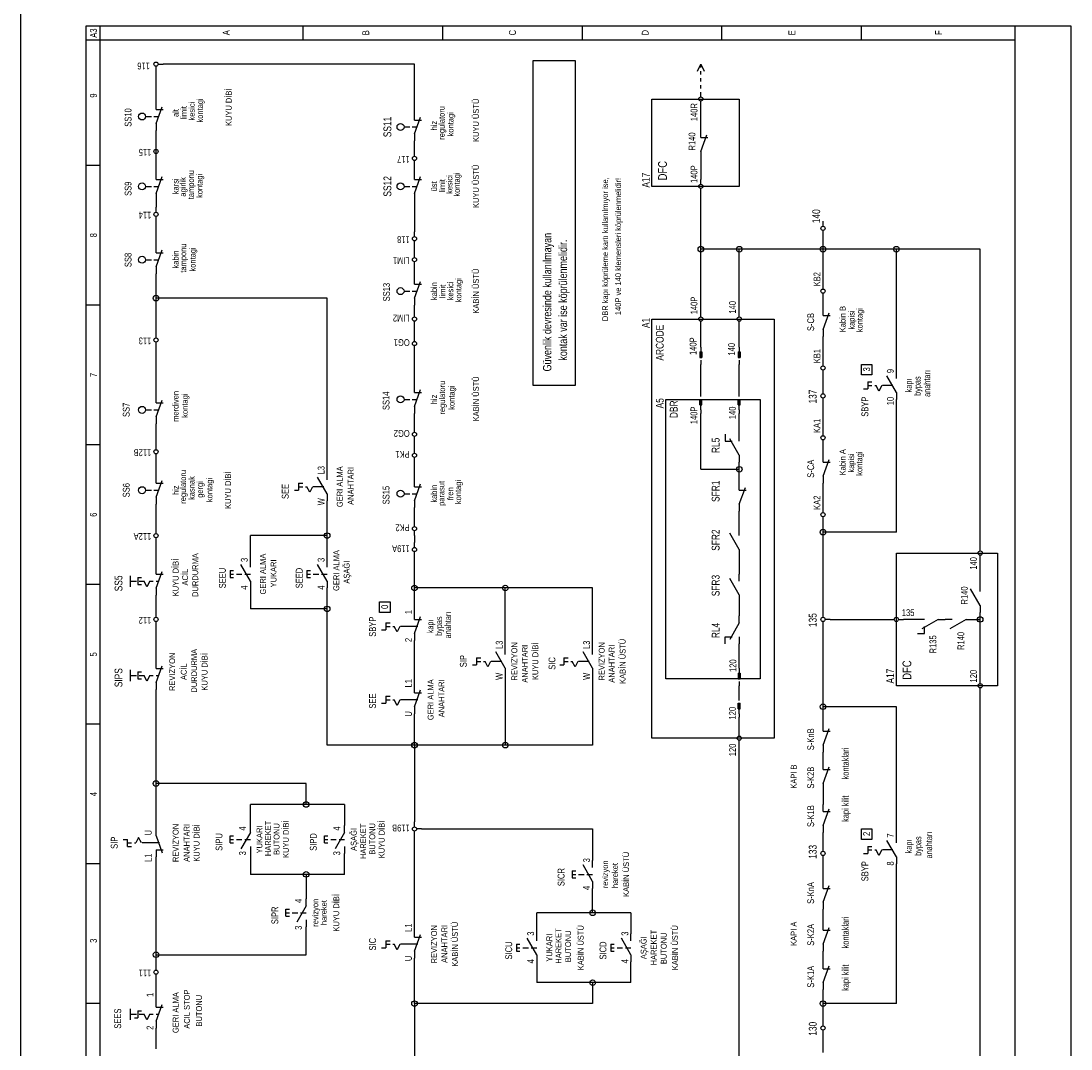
# Model space of a CAD drawing. Header units: centimetres. Extents: x 0 to 13234, y -30 to 2970.
# Tile 20 of 29: x 11119 to 11830, y 323 to 1019. Entities that reach past the tile are written whole.
import ezdxf
from ezdxf.enums import TextEntityAlignment as Align

# ---------------------------------------------------------------- set-up
doc = ezdxf.new("R2010")
doc.units = ezdxf.units.CM
for name, color, linetype in [('ASN-CERCEVE', 7, 'Continuous'), ('ASN-ELEKTRIK', 3, 'Continuous'), ('ASN-ELEKTRIK-YAZI', 4, 'Continuous')]:
    doc.layers.add(name, color=color, linetype=linetype)

msp = doc.modelspace()

# ---------------------------------------------------------------- linework, layer by layer
at = {"layer": 'ASN-CERCEVE'}
msp.add_line((11118.7, 0), (11118.7, 2970), dxfattribs=at)
at = {"layer": 'ASN-ELEKTRIK'}
for p, q in [((11162.87, 70.2), (11162.87, 1015.95)), ((11162.87, 1015.95), (11829.62, 1015.95)), ((11172.32, 79.66), (11172.32, 1015.95)), ((11309.46, 1015.95), (11309.46, 1006.5)), ((11404.03, 1015.95), (11404.03, 1006.5)), ((11498.61, 1015.95), (11498.61, 1006.5)), ((11593.18, 1006.5), (11593.18, 1015.95)), ((11687.76, 1006.5), (11687.76, 1015.95)), ((11791.79, 70.2), (11791.79, 1015.95)), ((11829.62, 1015.95), (11829.62, 70.2)), ((11162.87, 1006.5), (11791.79, 1006.5)), ((11210.15, 985.22), (11210.15, 988.53)), ((11211.57, 989.94), (11214.88, 989.94)), ((11385.12, 989.94), (11214.88, 989.94)), ((11385.12, 956.84), (11385.12, 989.94)), ((11465.51, 772.42), (11465.51, 992.31)), ((11465.51, 992.31), (11493.88, 992.31)), ((11493.88, 992.31), (11493.88, 772.42)), ((11576.63, 985.22), (11579, 989.94)), ((11579, 987.58), (11579, 989.94)), ((11579, 989.94), (11581.36, 985.22)), ((11210.15, 963.94), (11210.15, 985.22)), ((11579, 982.85), (11579, 985.22)), ((11579, 978.12), (11579, 980.49)), ((11579, 973.39), (11579, 975.76)), ((11579, 967.72), (11579, 971.03)), ((11210.15, 959.21), (11210.15, 963.94)), ((11210.15, 949.75), (11214.28, 961.1)), ((11545.9, 907.19), (11545.9, 966.3)), ((11545.9, 966.3), (11605.01, 966.3)), ((11579, 961.57), (11579, 964.88)), ((11579, 945.02), (11579, 961.57)), ((11605.01, 966.3), (11605.01, 907.19)), ((11203.06, 954.48), (11206.95, 954.48)), ((11208.64, 954.48), (11211.87, 954.48)), ((11210.15, 959.21), (11214.88, 959.21)), ((11385.12, 952.11), (11385.12, 956.84)), ((11385.12, 942.66), (11389.25, 954.01)), ((11210.15, 949.75), (11210.15, 945.02)), ((11378.03, 947.39), (11381.92, 947.39)), ((11383.61, 947.39), (11386.84, 947.39)), ((11385.12, 952.11), (11389.85, 952.11)), ((11210.15, 935.56), (11210.15, 945.02)), ((11385.12, 942.66), (11385.12, 937.93)), ((11579, 940.29), (11579, 945.02)), ((11579, 930.84), (11583.13, 942.18)), ((11579, 940.29), (11583.73, 940.29)), ((11210.15, 932.25), (11210.15, 935.56)), ((11210.15, 926.11), (11210.15, 933.2)), ((11385.12, 930.84), (11385.12, 937.93)), ((11210.15, 926.11), (11210.15, 929.42)), ((11210.15, 916.65), (11210.15, 926.11)), ((11385.12, 927.52), (11385.12, 930.84)), ((11385.12, 921.38), (11385.12, 924.69)), ((11579, 930.84), (11579, 926.11)), ((11579, 926.11), (11579, 911.92)), ((11172.32, 921.38), (11162.87, 921.38)), ((11385.12, 916.65), (11385.12, 921.38)), ((11210.15, 911.92), (11210.15, 916.65)), ((11210.15, 902.46), (11214.28, 913.81)), ((11210.15, 911.92), (11214.88, 911.92)), ((11385.12, 911.92), (11385.12, 916.65)), ((11385.12, 902.46), (11389.25, 913.81)), ((11385.12, 911.92), (11389.85, 911.92)), ((11579, 908.61), (11579, 911.92)), ((11203.06, 907.19), (11206.95, 907.19)), ((11208.64, 907.19), (11211.87, 907.19)), ((11378.03, 907.19), (11381.92, 907.19)), ((11383.61, 907.19), (11386.84, 907.19)), ((11605.01, 907.19), (11545.9, 907.19)), ((11579, 902.46), (11579, 905.77)), ((11210.15, 902.46), (11210.15, 897.73)), ((11210.15, 897.73), (11210.15, 893)), ((11385.12, 902.46), (11385.12, 897.73)), ((11385.12, 897.73), (11385.12, 876.45)), ((11579, 864.63), (11579, 902.46)), ((11210.15, 889.69), (11210.15, 893)), ((11210.15, 883.55), (11210.15, 886.86)), ((11210.15, 867), (11210.15, 883.55)), ((11210.15, 867), (11210.15, 883.55)), ((11661.75, 880.24), (11661.75, 883.55)), ((11385.12, 873.14), (11385.12, 876.45)), ((11661.75, 874.09), (11661.75, 877.4)), ((11385.12, 867), (11385.12, 870.31)), ((11661.75, 864.63), (11661.75, 874.09)), ((11210.15, 862.27), (11210.15, 867)), ((11210.15, 852.81), (11214.28, 864.16)), ((11210.15, 862.27), (11214.88, 862.27)), ((11385.12, 862.27), (11385.12, 867)), ((11385.12, 858.96), (11385.12, 862.27)), ((11579, 822.07), (11579, 864.63)), ((11605.01, 864.63), (11579, 864.63)), ((11605.01, 822.07), (11605.01, 864.63)), ((11661.75, 864.63), (11605.01, 864.63)), ((11661.75, 840.99), (11661.75, 864.63)), ((11711.4, 864.63), (11661.75, 864.63)), ((11711.4, 781.88), (11711.4, 864.63)), ((11768.15, 864.63), (11711.4, 864.63)), ((11768.15, 663.66), (11768.15, 864.63)), ((11203.06, 857.54), (11206.95, 857.54)), ((11208.64, 857.54), (11211.87, 857.54)), ((11385.12, 852.81), (11385.12, 856.12)), ((11210.15, 852.81), (11210.15, 848.08)), ((11210.15, 831.53), (11210.15, 848.08)), ((11385.12, 845.72), (11385.12, 852.81)), ((11385.12, 840.99), (11385.12, 845.72)), ((11385.12, 831.53), (11389.25, 842.88)), ((11385.12, 840.99), (11389.85, 840.99)), ((11661.75, 837.68), (11661.75, 840.99)), ((11378.03, 836.26), (11381.92, 836.26)), ((11383.61, 836.26), (11386.84, 836.26)), ((11661.75, 831.53), (11661.75, 834.84)), ((11172.32, 826.8), (11162.87, 826.8)), ((11326.01, 831.53), (11210.15, 831.53)), ((11210.15, 807.89), (11210.15, 831.53)), ((11326.01, 713.31), (11326.01, 831.53)), ((11385.12, 831.53), (11385.12, 826.8)), ((11385.12, 822.07), (11385.12, 826.8)), ((11661.75, 824.44), (11661.75, 831.53)), ((11385.12, 818.76), (11385.12, 822.07)), ((11579, 818.76), (11579, 822.07)), ((11605.01, 818.76), (11605.01, 822.07)), ((11661.75, 819.71), (11661.75, 824.44)), ((11661.75, 810.25), (11665.88, 821.6)), ((11661.75, 819.71), (11666.48, 819.71)), ((11385.12, 812.62), (11385.12, 815.93)), ((11385.12, 805.52), (11385.12, 812.62)), ((11545.9, 533.62), (11545.9, 817.34)), ((11545.9, 817.34), (11628.65, 817.34)), ((11579, 812.62), (11579, 815.93)), ((11579, 800.79), (11579, 812.62)), ((11605.01, 812.62), (11605.01, 815.93)), ((11605.01, 800.79), (11605.01, 812.62)), ((11628.65, 817.34), (11628.65, 533.62)), ((11210.15, 804.58), (11210.15, 807.89)), ((11385.12, 802.21), (11385.12, 805.52)), ((11661.75, 810.25), (11661.75, 805.52)), ((11661.75, 788.97), (11661.75, 805.52)), ((11210.15, 798.43), (11210.15, 801.74)), ((11210.15, 765.33), (11210.15, 798.43)), ((11385.12, 796.07), (11385.12, 799.38)), ((11579, 798.43), (11579, 800.79)), ((11579, 798.43), (11579, 791.34)), ((11605.01, 798.43), (11605.01, 800.79)), ((11605.01, 798.43), (11605.01, 791.34)), ((11385.12, 772.42), (11385.12, 796.07)), ((11578.29, 795.12), (11578.29, 791.34)), ((11578.29, 795.12), (11579.71, 795.12)), ((11578.29, 791.34), (11579.71, 791.34)), ((11578.53, 795.12), (11578.53, 791.34)), ((11578.76, 795.12), (11578.76, 791.34)), ((11579, 789.44), (11579, 786.61)), ((11579.23, 795.12), (11579.23, 791.34)), ((11579.47, 795.12), (11579.47, 791.34)), ((11579.71, 795.12), (11579.71, 791.34)), ((11604.3, 795.12), (11604.3, 791.34)), ((11604.3, 795.12), (11605.72, 795.12)), ((11604.3, 791.34), (11605.72, 791.34)), ((11604.53, 795.12), (11604.53, 791.34)), ((11604.77, 795.12), (11604.77, 791.34)), ((11605.01, 789.44), (11605.01, 786.61)), ((11605.24, 795.12), (11605.24, 791.34)), ((11605.48, 795.12), (11605.48, 791.34)), ((11605.72, 795.12), (11605.72, 791.34)), ((11579, 767.69), (11579, 786.61)), ((11605.01, 767.69), (11605.01, 786.61)), ((11661.75, 785.66), (11661.75, 788.97)), ((11661.75, 779.51), (11661.75, 782.82)), ((11687.76, 779.51), (11687.76, 786.61)), ((11687.76, 786.61), (11694.85, 786.61)), ((11694.85, 786.61), (11694.85, 779.51)), ((11661.75, 770.06), (11661.75, 779.51)), ((11694.85, 779.51), (11687.76, 779.51)), ((11711.4, 767.69), (11704.94, 778.88)), ((11711.4, 777.15), (11711.4, 781.88)), ((11385.12, 767.69), (11385.12, 772.42)), ((11385.12, 758.23), (11389.25, 769.58)), ((11493.88, 772.42), (11465.51, 772.42)), ((11661.75, 766.75), (11661.75, 770.06)), ((11689.18, 770.06), (11692.02, 770.06)), ((11692.02, 774.79), (11694.85, 774.79)), ((11692.02, 774.79), (11692.02, 770.06)), ((11692.02, 772.42), (11694.85, 772.42)), ((11696.74, 772.42), (11697.69, 772.42)), ((11699.58, 768.64), (11697.69, 772.42)), ((11701.47, 772.42), (11699.58, 768.64)), ((11709.04, 772.42), (11701.95, 772.42)), ((11210.15, 760.6), (11210.15, 765.33)), ((11210.15, 751.14), (11214.28, 762.49)), ((11378.03, 762.96), (11381.92, 762.96)), ((11383.61, 762.96), (11386.84, 762.96)), ((11385.12, 767.69), (11389.85, 767.69)), ((11555.35, 573.81), (11555.35, 762.96)), ((11555.35, 762.96), (11619.19, 762.96)), ((11578.29, 762.96), (11579.71, 762.96)), ((11578.29, 759.18), (11578.29, 762.96)), ((11578.53, 759.18), (11578.53, 762.96)), ((11578.76, 759.18), (11578.76, 762.96)), ((11579, 764.86), (11579, 767.69)), ((11579, 755.87), (11579, 762.96)), ((11579.23, 759.18), (11579.23, 762.96)), ((11579.47, 759.18), (11579.47, 762.96)), ((11579.71, 759.18), (11579.71, 762.96)), ((11604.3, 762.96), (11605.72, 762.96)), ((11604.3, 759.18), (11604.3, 762.96)), ((11604.53, 759.18), (11604.53, 762.96)), ((11604.77, 759.18), (11604.77, 762.96)), ((11605.01, 764.86), (11605.01, 767.69)), ((11605.01, 755.87), (11605.01, 762.96)), ((11605.24, 759.18), (11605.24, 762.96)), ((11605.48, 759.18), (11605.48, 762.96)), ((11605.72, 759.18), (11605.72, 762.96)), ((11619.19, 762.96), (11619.19, 573.81)), ((11661.75, 760.6), (11661.75, 763.91)), ((11711.4, 767.69), (11711.4, 762.96)), ((11711.4, 673.12), (11711.4, 762.96)), ((11203.06, 755.87), (11206.95, 755.87)), ((11208.64, 755.87), (11211.87, 755.87)), ((11210.15, 760.6), (11214.88, 760.6)), ((11385.12, 758.23), (11385.12, 753.51)), ((11578.29, 759.18), (11579.71, 759.18)), ((11579, 755.87), (11579, 753.51)), ((11604.3, 759.18), (11605.72, 759.18)), ((11605.01, 755.87), (11605.01, 753.51)), ((11661.75, 741.68), (11661.75, 760.6)), ((11210.15, 751.14), (11210.15, 746.41)), ((11385.12, 744.05), (11385.12, 753.51)), ((11579, 715.68), (11579, 753.51)), ((11605.01, 739.32), (11605.01, 753.51)), ((11210.15, 732.23), (11210.15, 746.41)), ((11385.12, 740.74), (11385.12, 744.05)), ((11661.75, 738.37), (11661.75, 741.68)), ((11385.12, 734.59), (11385.12, 737.9)), ((11385.12, 729.86), (11385.12, 734.59)), ((11595.55, 739.32), (11595.55, 734.59)), ((11595.55, 734.59), (11600.28, 734.59)), ((11605.01, 725.13), (11598.55, 736.32)), ((11605.01, 734.59), (11605.01, 739.32)), ((11661.75, 732.23), (11661.75, 735.54)), ((11172.32, 732.23), (11162.87, 732.23)), ((11210.15, 728.92), (11210.15, 732.23)), ((11210.15, 722.77), (11210.15, 726.08)), ((11385.12, 726.55), (11385.12, 729.86)), ((11661.75, 725.13), (11661.75, 732.23)), ((11210.15, 710.95), (11210.15, 722.77)), ((11385.12, 720.4), (11385.12, 723.71)), ((11385.12, 708.58), (11385.12, 720.4)), ((11605.01, 725.13), (11605.01, 720.4)), ((11605.01, 715.68), (11605.01, 720.4)), ((11661.75, 720.4), (11661.75, 725.13)), ((11661.75, 710.95), (11665.88, 722.3)), ((11661.75, 720.4), (11666.48, 720.4)), ((11210.15, 706.22), (11210.15, 710.95)), ((11326.01, 708.58), (11326.01, 713.31)), ((11579, 715.68), (11605.01, 715.68)), ((11605.01, 706.22), (11605.01, 715.68)), ((11661.75, 710.95), (11661.75, 706.22)), ((11210.15, 696.76), (11214.28, 708.11)), ((11210.15, 706.22), (11214.88, 706.22)), ((11306.62, 706.22), (11309.46, 706.22)), ((11306.62, 706.22), (11306.62, 701.49)), ((11306.62, 703.85), (11309.46, 703.85)), ((11311.35, 703.85), (11312.3, 703.85)), ((11314.19, 700.07), (11312.3, 703.85)), ((11316.08, 703.85), (11314.19, 700.07)), ((11323.64, 703.85), (11316.55, 703.85)), ((11326.01, 699.13), (11319.55, 710.31)), ((11385.12, 703.85), (11385.12, 708.58)), ((11385.12, 694.4), (11389.25, 705.75)), ((11385.12, 703.85), (11389.85, 703.85)), ((11605.01, 701.49), (11605.01, 706.22)), ((11661.75, 689.67), (11661.75, 706.22)), ((11203.06, 701.49), (11206.95, 701.49)), ((11208.64, 701.49), (11211.87, 701.49)), ((11210.15, 696.76), (11210.15, 692.03)), ((11303.78, 701.49), (11306.62, 701.49)), ((11326.01, 699.13), (11326.01, 694.4)), ((11378.03, 699.13), (11381.92, 699.13)), ((11383.61, 699.13), (11386.84, 699.13)), ((11605.01, 692.03), (11609.14, 703.38)), ((11605.01, 701.49), (11609.73, 701.49)), ((11210.15, 675.48), (11210.15, 692.03)), ((11326.01, 670.75), (11326.01, 694.4)), ((11385.12, 694.4), (11385.12, 689.67)), ((11385.12, 680.21), (11385.12, 689.67)), ((11605.01, 692.03), (11605.01, 687.3)), ((11661.75, 686.36), (11661.75, 689.67)), ((11605.01, 675.48), (11605.01, 687.3)), ((11661.75, 680.21), (11661.75, 683.52)), ((11210.15, 672.17), (11210.15, 675.48)), ((11385.12, 676.9), (11385.12, 680.21)), ((11605.01, 670.75), (11605.01, 675.48)), ((11661.75, 673.12), (11661.75, 680.21)), ((11210.15, 666.02), (11210.15, 669.33)), ((11273.99, 654.2), (11273.99, 670.75)), ((11326.01, 670.75), (11273.99, 670.75)), ((11326.01, 654.2), (11326.01, 670.75)), ((11385.12, 670.75), (11385.12, 674.06)), ((11385.12, 670.75), (11385.12, 666.02)), ((11605.01, 661.3), (11598.55, 672.48)), ((11711.4, 673.12), (11661.75, 673.12)), ((11661.75, 618.74), (11661.75, 673.12)), ((11210.15, 649.38), (11210.15, 666.02)), ((11385.12, 662.71), (11385.12, 666.02)), ((11605.01, 661.3), (11605.01, 656.57)), ((11768.15, 660.35), (11768.15, 663.66)), ((11273.99, 649.47), (11273.99, 654.2)), ((11326.01, 649.47), (11326.01, 654.2)), ((11385.12, 656.57), (11385.12, 659.88)), ((11385.12, 635.29), (11385.12, 656.57)), ((11605.01, 656.57), (11605.01, 644.74)), ((11711.4, 569.08), (11711.4, 658.93)), ((11711.4, 658.93), (11779.97, 658.93)), ((11768.15, 654.2), (11768.15, 657.51)), ((11768.15, 637.65), (11768.15, 654.2)), ((11779.97, 658.93), (11779.97, 569.08)), ((11210.15, 644.65), (11210.15, 649.38)), ((11260.28, 647.11), (11262.64, 647.11)), ((11260.28, 647.11), (11260.28, 642.38)), ((11273.99, 640.02), (11267.53, 651.2)), ((11312.3, 647.11), (11314.66, 647.11)), ((11312.3, 647.11), (11312.3, 642.38)), ((11326.01, 640.02), (11319.55, 651.2)), ((11192.74, 636.06), (11192.74, 643.62)), ((11192.75, 639.92), (11196.91, 639.92)), ((11197.86, 642.29), (11200.22, 642.29)), ((11197.86, 642.29), (11197.86, 637.56)), ((11198.8, 639.92), (11202.11, 639.92)), ((11204.01, 636.14), (11202.11, 639.92)), ((11205.9, 639.92), (11204.01, 636.14)), ((11205.9, 639.92), (11208.26, 639.92)), ((11210.15, 635.19), (11214.28, 646.54)), ((11210.15, 644.65), (11214.88, 644.65)), ((11210.15, 639.92), (11211.86, 639.92)), ((11260.28, 644.74), (11262.64, 644.74)), ((11260.28, 642.38), (11262.64, 642.38)), ((11264.53, 644.74), (11268.32, 644.74)), ((11270.21, 644.74), (11273.99, 644.74)), ((11273.99, 640.02), (11273.99, 635.29)), ((11312.3, 644.74), (11314.66, 644.74)), ((11312.3, 642.38), (11314.66, 642.38)), ((11316.55, 644.74), (11320.33, 644.74)), ((11322.23, 644.74), (11326.01, 644.74)), ((11326.01, 640.02), (11326.01, 635.29)), ((11605.01, 630.56), (11598.55, 641.75)), ((11605.01, 640.02), (11605.01, 644.74)), ((11172.32, 637.65), (11162.87, 637.65)), ((11197.86, 637.56), (11200.22, 637.56)), ((11210.15, 635.19), (11210.15, 630.46)), ((11273.99, 635.29), (11273.99, 621.1)), ((11326.01, 621.1), (11326.01, 635.29)), ((11385.12, 618.74), (11385.12, 635.29)), ((11446.59, 635.29), (11385.12, 635.29)), ((11505.7, 635.29), (11446.59, 635.29)), ((11446.59, 595.09), (11446.59, 635.29)), ((11505.7, 595.09), (11505.7, 635.29)), ((11768.15, 623.46), (11761.69, 634.65)), ((11768.15, 632.92), (11768.15, 637.65)), ((11210.15, 618.74), (11210.15, 630.46)), ((11361.47, 618.74), (11361.47, 625.83)), ((11361.47, 625.83), (11368.57, 625.83)), ((11368.57, 625.83), (11368.57, 618.74)), ((11605.01, 630.56), (11605.01, 625.83)), ((11605.01, 625.83), (11605.01, 616.37)), ((11210.15, 615.43), (11210.15, 618.74)), ((11326.01, 621.1), (11273.99, 621.1)), ((11326.01, 528.89), (11326.01, 621.1)), ((11368.57, 618.74), (11361.47, 618.74)), ((11385.12, 614.01), (11385.12, 618.74)), ((11661.75, 615.43), (11661.75, 618.74)), ((11768.15, 623.46), (11768.15, 618.74)), ((11768.15, 614.01), (11768.15, 618.74)), ((11210.15, 609.28), (11210.15, 612.59)), ((11365.73, 611.64), (11368.57, 611.64)), ((11365.73, 611.64), (11365.73, 606.91)), ((11385.12, 604.55), (11389.25, 615.9)), ((11385.12, 614.01), (11389.85, 614.01)), ((11605.01, 611.64), (11598.55, 600.45)), ((11605.01, 611.64), (11605.01, 616.37)), ((11661.75, 609.28), (11661.75, 612.59)), ((11666.48, 614.01), (11663.17, 614.01)), ((11666.48, 614.01), (11706.67, 614.01)), ((11706.67, 614.01), (11709.98, 614.01)), ((11712.82, 614.01), (11716.13, 614.01)), ((11725.59, 614.01), (11716.13, 614.01)), ((11730.32, 614.01), (11725.59, 614.01)), ((11739.78, 614.01), (11728.59, 607.55)), ((11739.78, 614.01), (11744.5, 614.01)), ((11749.23, 614.01), (11744.5, 614.01)), ((11758.69, 614.01), (11747.5, 607.55)), ((11758.69, 614.01), (11763.42, 614.01)), ((11763.42, 614.01), (11768.15, 614.01)), ((11768.15, 573.81), (11768.15, 614.01)), ((11210.15, 585.54), (11210.15, 609.28)), ((11362.89, 606.91), (11365.73, 606.91)), ((11365.73, 609.28), (11368.57, 609.28)), ((11370.46, 609.28), (11371.4, 609.28)), ((11373.3, 605.5), (11371.4, 609.28)), ((11375.19, 609.28), (11373.3, 605.5)), ((11387.48, 609.28), (11375.66, 609.28)), ((11385.12, 604.55), (11385.12, 599.82)), ((11661.75, 554.9), (11661.75, 609.28)), ((11725.59, 604.55), (11730.32, 604.55)), ((11730.32, 604.55), (11730.32, 609.28)), ((11385.12, 569.08), (11385.12, 599.82)), ((11595.55, 597.46), (11595.55, 602.19)), ((11595.55, 602.19), (11600.28, 602.19)), ((11605.01, 602.19), (11605.01, 597.46)), ((11605.01, 583.27), (11605.01, 597.46)), ((11446.59, 580.91), (11440.13, 592.09)), ((11446.59, 590.36), (11446.59, 595.09)), ((11505.7, 580.91), (11499.24, 592.09)), ((11505.7, 590.36), (11505.7, 595.09)), ((11210.15, 580.81), (11210.15, 585.54)), ((11424.37, 583.27), (11427.2, 583.27)), ((11427.2, 588), (11430.04, 588)), ((11427.2, 588), (11427.2, 583.27)), ((11427.2, 585.63), (11430.04, 585.63)), ((11431.93, 585.63), (11432.88, 585.63)), ((11434.77, 581.85), (11432.88, 585.63)), ((11436.66, 585.63), (11434.77, 581.85)), ((11444.23, 585.63), (11437.13, 585.63)), ((11483.48, 583.27), (11486.31, 583.27)), ((11486.31, 588), (11489.15, 588)), ((11486.31, 588), (11486.31, 583.27)), ((11486.31, 585.63), (11489.15, 585.63)), ((11491.04, 585.63), (11491.99, 585.63)), ((11493.88, 581.85), (11491.99, 585.63)), ((11495.77, 585.63), (11493.88, 581.85)), ((11503.34, 585.63), (11496.24, 585.63)), ((11605.01, 580.91), (11605.01, 583.27)), ((11192.74, 572.22), (11192.74, 579.79)), ((11192.75, 576.08), (11196.91, 576.08)), ((11197.86, 578.45), (11200.22, 578.45)), ((11197.86, 578.45), (11197.86, 573.72)), ((11198.8, 576.08), (11202.11, 576.08)), ((11204.01, 572.3), (11202.11, 576.08)), ((11205.9, 576.08), (11204.01, 572.3)), ((11205.9, 576.08), (11208.26, 576.08)), ((11210.15, 571.35), (11214.28, 582.7)), ((11210.15, 580.81), (11214.88, 580.81)), ((11210.15, 576.08), (11211.86, 576.08)), ((11446.59, 580.91), (11446.59, 576.18)), ((11446.59, 576.18), (11446.59, 528.89)), ((11505.7, 580.91), (11505.7, 576.18)), ((11505.7, 576.18), (11505.7, 528.89)), ((11604.3, 577.6), (11604.3, 573.81)), ((11604.3, 577.6), (11605.72, 577.6)), ((11604.53, 577.6), (11604.53, 573.81)), ((11604.77, 577.6), (11604.77, 573.81)), ((11605.01, 580.91), (11605.01, 573.81)), ((11605.24, 577.6), (11605.24, 573.81)), ((11605.48, 577.6), (11605.48, 573.81)), ((11605.72, 577.6), (11605.72, 573.81)), ((11197.86, 573.72), (11200.22, 573.72)), ((11210.15, 571.35), (11210.15, 566.63)), ((11385.12, 564.36), (11385.12, 569.08)), ((11619.19, 573.81), (11555.35, 573.81)), ((11604.3, 573.81), (11605.72, 573.81)), ((11605.01, 571.92), (11605.01, 569.08)), ((11605.01, 561.99), (11605.01, 569.08)), ((11779.97, 569.08), (11711.4, 569.08)), ((11768.15, 570.5), (11768.15, 573.81)), ((11210.15, 502.88), (11210.15, 566.63)), ((11365.73, 561.99), (11368.57, 561.99)), ((11365.73, 561.99), (11365.73, 557.26)), ((11385.12, 554.9), (11389.25, 566.25)), ((11385.12, 564.36), (11389.85, 564.36)), ((11605.01, 559.15), (11605.01, 561.99)), ((11768.15, 564.36), (11768.15, 567.67)), ((11768.15, 117.49), (11768.15, 564.36)), ((11362.89, 557.26), (11365.73, 557.26)), ((11365.73, 559.63), (11368.57, 559.63)), ((11370.46, 559.63), (11371.4, 559.63)), ((11373.3, 555.84), (11371.4, 559.63)), ((11375.19, 559.63), (11373.3, 555.84)), ((11387.48, 559.63), (11375.66, 559.63)), ((11385.12, 554.9), (11385.12, 550.17)), ((11604.3, 557.26), (11605.72, 557.26)), ((11604.3, 553.48), (11604.3, 557.26)), ((11604.53, 553.48), (11604.53, 557.26)), ((11604.77, 553.48), (11604.77, 557.26)), ((11605.01, 550.17), (11605.01, 557.26)), ((11605.24, 553.48), (11605.24, 557.26)), ((11605.48, 553.48), (11605.48, 557.26)), ((11605.72, 553.48), (11605.72, 557.26)), ((11711.4, 554.9), (11661.75, 554.9)), ((11661.75, 543.08), (11661.75, 554.9)), ((11711.4, 467.42), (11711.4, 554.9)), ((11385.12, 528.89), (11385.12, 550.17)), ((11385.12, 528.89), (11385.12, 550.17)), ((11385.12, 528.89), (11385.12, 550.17)), ((11604.3, 553.48), (11605.72, 553.48)), ((11605.01, 550.17), (11605.01, 547.8)), ((11605.01, 538.35), (11605.01, 547.8)), ((11172.32, 543.08), (11162.87, 543.08)), ((11661.75, 538.35), (11661.75, 543.08)), ((11628.65, 533.62), (11545.9, 533.62)), ((11605.01, 535.04), (11605.01, 538.35)), ((11661.75, 528.89), (11665.88, 540.24)), ((11661.75, 538.35), (11666.48, 538.35)), ((11385.12, 528.89), (11326.01, 528.89)), ((11446.59, 528.89), (11385.12, 528.89)), ((11385.12, 528.89), (11385.12, 476.87)), ((11505.7, 528.89), (11446.59, 528.89)), ((11605.01, 528.89), (11605.01, 532.2)), ((11605.01, 117.49), (11605.01, 528.89)), ((11661.75, 528.89), (11661.75, 524.16)), ((11661.75, 517.07), (11661.75, 524.16)), ((11661.75, 512.34), (11661.75, 517.07)), ((11661.75, 502.88), (11665.88, 514.23)), ((11661.75, 512.34), (11666.48, 512.34)), ((11311.82, 502.88), (11210.15, 502.88)), ((11210.15, 472.14), (11210.15, 502.88)), ((11311.82, 488.69), (11311.82, 502.88)), ((11661.75, 502.88), (11661.75, 498.15)), ((11661.75, 498.15), (11661.75, 488.69)), ((11273.99, 474.51), (11273.99, 488.69)), ((11311.82, 488.69), (11273.99, 488.69)), ((11337.83, 488.69), (11311.82, 488.69)), ((11337.83, 488.69), (11337.83, 474.51)), ((11661.75, 483.97), (11661.75, 488.69)), ((11661.75, 474.51), (11665.88, 485.86)), ((11661.75, 483.97), (11666.48, 483.97)), ((11385.12, 473.56), (11385.12, 476.87)), ((11210.15, 467.42), (11210.15, 472.14)), ((11273.99, 469.78), (11267.53, 458.59)), ((11273.99, 469.78), (11273.99, 474.51)), ((11337.83, 469.78), (11331.37, 458.59)), ((11337.83, 469.78), (11337.83, 474.51)), ((11385.12, 467.42), (11385.12, 470.73)), ((11389.85, 472.14), (11386.54, 472.14)), ((11389.85, 472.14), (11505.7, 472.14)), ((11505.7, 472.14), (11505.7, 450.86)), ((11661.75, 474.51), (11661.75, 469.78)), ((11661.75, 460.32), (11661.75, 469.78)), ((11687.76, 465.05), (11687.76, 472.14)), ((11687.76, 472.14), (11694.85, 472.14)), ((11694.85, 472.14), (11694.85, 465.05)), ((11187.93, 465.05), (11190.77, 465.05)), ((11190.77, 460.32), (11190.77, 465.05)), ((11190.77, 462.69), (11193.6, 462.69)), ((11195.49, 462.69), (11196.44, 462.69)), ((11198.33, 466.47), (11196.44, 462.69)), ((11200.22, 462.69), (11198.33, 466.47)), ((11212.52, 462.69), (11200.7, 462.69)), ((11210.15, 467.42), (11214.28, 456.07)), ((11260.28, 467.42), (11262.64, 467.42)), ((11260.28, 462.69), (11260.28, 467.42)), ((11260.28, 465.05), (11262.64, 465.05)), ((11260.28, 462.69), (11262.64, 462.69)), ((11264.53, 465.05), (11268.32, 465.05)), ((11270.21, 465.05), (11273.99, 465.05)), ((11324.12, 467.42), (11326.48, 467.42)), ((11324.12, 462.69), (11324.12, 467.42)), ((11324.12, 465.05), (11326.48, 465.05)), ((11324.12, 462.69), (11326.48, 462.69)), ((11328.37, 465.05), (11332.16, 465.05)), ((11334.05, 465.05), (11337.83, 465.05)), ((11385.12, 403.58), (11385.12, 467.42)), ((11694.85, 465.05), (11687.76, 465.05)), ((11711.4, 453.23), (11704.94, 464.42)), ((11711.4, 462.69), (11711.4, 467.42)), ((11190.77, 460.32), (11193.6, 460.32)), ((11210.15, 457.96), (11210.15, 453.23)), ((11210.15, 457.96), (11214.88, 457.96)), ((11273.99, 460.32), (11273.99, 455.59)), ((11273.99, 455.59), (11273.99, 441.41)), ((11337.83, 460.32), (11337.83, 455.59)), ((11337.83, 441.41), (11337.83, 455.59)), ((11661.75, 457.01), (11661.75, 460.32)), ((11689.18, 455.59), (11692.02, 455.59)), ((11692.02, 460.32), (11694.85, 460.32)), ((11692.02, 460.32), (11692.02, 455.59)), ((11692.02, 457.96), (11694.85, 457.96)), ((11696.74, 457.96), (11697.69, 457.96)), ((11699.58, 454.17), (11697.69, 457.96)), ((11701.47, 457.96), (11699.58, 454.17)), ((11709.04, 457.96), (11701.95, 457.96)), ((11172.32, 448.5), (11162.87, 448.5)), ((11210.15, 387.03), (11210.15, 453.23)), ((11505.7, 446.14), (11505.7, 450.86)), ((11661.75, 450.86), (11661.75, 454.17)), ((11661.75, 436.68), (11661.75, 450.86)), ((11711.4, 453.23), (11711.4, 448.5)), ((11711.4, 353.92), (11711.4, 448.5)), ((11311.82, 441.41), (11273.99, 441.41)), ((11311.82, 441.41), (11311.82, 424.86)), ((11337.83, 441.41), (11311.82, 441.41)), ((11491.99, 443.77), (11494.35, 443.77)), ((11491.99, 443.77), (11491.99, 439.04)), ((11491.99, 441.41), (11494.35, 441.41)), ((11496.24, 441.41), (11500.03, 441.41)), ((11505.7, 436.68), (11499.24, 447.87)), ((11501.92, 441.41), (11505.7, 441.41)), ((11491.99, 439.04), (11494.35, 439.04)), ((11505.7, 436.68), (11505.7, 431.95)), ((11661.75, 431.95), (11661.75, 436.68)), ((11661.75, 422.49), (11665.88, 433.84)), ((11505.7, 415.4), (11505.7, 431.95)), ((11661.75, 431.95), (11666.48, 431.95)), ((11311.82, 420.13), (11305.36, 408.94)), ((11311.82, 420.13), (11311.82, 424.86)), ((11661.75, 422.49), (11661.75, 417.76)), ((11298.11, 417.76), (11300.47, 417.76)), ((11298.11, 413.03), (11298.11, 417.76)), ((11298.11, 415.4), (11300.47, 415.4)), ((11298.11, 413.03), (11300.47, 413.03)), ((11302.36, 415.4), (11306.15, 415.4)), ((11308.04, 415.4), (11311.82, 415.4)), ((11467.87, 401.21), (11467.87, 415.4)), ((11505.7, 415.4), (11467.87, 415.4)), ((11531.71, 415.4), (11505.7, 415.4)), ((11531.71, 415.4), (11531.71, 401.21)), ((11661.75, 408.31), (11661.75, 417.76)), ((11311.82, 410.67), (11311.82, 405.94)), ((11311.82, 387.03), (11311.82, 405.94)), ((11661.75, 403.58), (11661.75, 408.31)), ((11661.75, 394.12), (11665.88, 405.47)), ((11385.12, 398.85), (11385.12, 403.58)), ((11385.12, 389.39), (11389.25, 400.74)), ((11385.12, 398.85), (11389.85, 398.85)), ((11467.87, 387.03), (11461.41, 398.21)), ((11467.87, 396.48), (11467.87, 401.21)), ((11531.71, 387.03), (11525.25, 398.21)), ((11531.71, 396.48), (11531.71, 401.21)), ((11661.75, 403.58), (11666.48, 403.58)), ((11362.89, 391.76), (11365.73, 391.76)), ((11365.73, 396.48), (11368.57, 396.48)), ((11365.73, 396.48), (11365.73, 391.76)), ((11365.73, 394.12), (11368.57, 394.12)), ((11370.46, 394.12), (11371.4, 394.12)), ((11373.3, 390.34), (11371.4, 394.12)), ((11375.19, 394.12), (11373.3, 390.34)), ((11387.48, 394.12), (11375.66, 394.12)), ((11454.16, 394.12), (11456.52, 394.12)), ((11454.16, 394.12), (11454.16, 389.39)), ((11454.16, 391.76), (11456.52, 391.76)), ((11458.41, 391.76), (11462.2, 391.76)), ((11464.09, 391.76), (11467.87, 391.76)), ((11518, 394.12), (11520.36, 394.12)), ((11518, 394.12), (11518, 389.39)), ((11518, 391.76), (11520.36, 391.76)), ((11522.25, 391.76), (11526.04, 391.76)), ((11527.93, 391.76), (11531.71, 391.76)), ((11661.75, 394.12), (11661.75, 389.39)), ((11210.15, 387.03), (11311.82, 387.03)), ((11210.15, 379.93), (11210.15, 387.03)), ((11210.15, 379.93), (11210.15, 387.03)), ((11385.12, 389.39), (11385.12, 384.66)), ((11385.12, 353.92), (11385.12, 384.66)), ((11454.16, 389.39), (11456.52, 389.39)), ((11467.87, 387.03), (11467.87, 382.3)), ((11518, 389.39), (11520.36, 389.39)), ((11531.71, 387.03), (11531.71, 382.3)), ((11661.75, 382.3), (11661.75, 389.39)), ((11210.15, 376.62), (11210.15, 379.93)), ((11210.15, 377.57), (11210.15, 379.93)), ((11467.87, 382.3), (11467.87, 368.11)), ((11531.71, 368.11), (11531.71, 382.3)), ((11661.75, 377.57), (11661.75, 382.3)), ((11661.75, 368.11), (11665.88, 379.46)), ((11661.75, 377.57), (11666.48, 377.57)), ((11210.15, 370.48), (11210.15, 373.79)), ((11210.15, 356.19), (11210.15, 370.48)), ((11505.7, 368.11), (11467.87, 368.11)), ((11505.7, 368.11), (11505.7, 353.92)), ((11531.71, 368.11), (11505.7, 368.11)), ((11661.75, 368.11), (11661.75, 363.38)), ((11661.75, 353.92), (11661.75, 363.38)), ((11210.15, 351.47), (11210.15, 356.19)), ((11172.32, 353.92), (11162.87, 353.92)), ((11192.74, 342.87), (11192.74, 350.44)), ((11197.86, 349.1), (11200.22, 349.1)), ((11197.86, 349.1), (11197.86, 344.37)), ((11210.15, 342.01), (11214.28, 353.36)), ((11210.15, 351.47), (11214.88, 351.47)), ((11505.7, 353.92), (11385.12, 353.92)), ((11385.12, 353.92), (11385.12, 294.72)), ((11711.4, 353.92), (11661.75, 353.92)), ((11661.75, 342.1), (11661.75, 353.92)), ((11192.75, 346.74), (11196.91, 346.74)), ((11195.49, 344.37), (11197.86, 344.37)), ((11198.8, 346.74), (11202.11, 346.74)), ((11204.01, 342.95), (11202.11, 346.74)), ((11205.9, 346.74), (11204.01, 342.95)), ((11205.9, 346.74), (11208.26, 346.74)), ((11210.15, 346.74), (11211.86, 346.74)), ((11210.15, 342.01), (11210.15, 337.28)), ((11661.75, 338.79), (11661.75, 342.1)), ((11210.15, 323.19), (11210.15, 337.28)), ((11661.75, 332.65), (11661.75, 335.96)), ((11661.75, 320.82), (11661.75, 332.65))]:
    msp.add_line(p, q, dxfattribs=at)
for centre, radius in [((11210.15, 989.94), 1.42), ((11579, 966.3), 1.42), ((11200.7, 954.48), 2.36), ((11375.66, 947.39), 2.36), ((11210.15, 930.84), 1.42), ((11385.12, 926.11), 1.42), ((11200.7, 907.19), 2.36), ((11375.66, 907.19), 2.36), ((11579, 907.19), 1.42), ((11210.15, 888.28), 1.42), ((11661.75, 878.82), 1.42), ((11385.12, 871.73), 1.42), ((11579, 864.63), 1.89), ((11605.01, 864.63), 1.89), ((11661.75, 864.63), 1.89), ((11711.4, 864.63), 1.89), ((11200.7, 857.54), 2.36), ((11385.12, 857.54), 1.42), ((11210.15, 831.53), 1.89), ((11375.66, 836.26), 2.36), ((11661.75, 836.26), 1.42), ((11385.12, 817.34), 1.42), ((11579, 817.34), 1.42), ((11605.01, 817.34), 1.42), ((11210.15, 803.16), 1.42), ((11385.12, 800.79), 1.42), ((11661.75, 784.24), 1.42), ((11375.66, 762.96), 2.36), ((11661.75, 765.33), 1.42), ((11200.7, 755.87), 2.36), ((11385.12, 739.32), 1.42), ((11661.75, 736.96), 1.42), ((11210.15, 727.5), 1.42), ((11385.12, 725.13), 1.42), ((11605.01, 715.68), 1.89), ((11200.7, 701.49), 2.36), ((11375.66, 699.13), 2.36), ((11661.75, 684.94), 1.42), ((11385.12, 675.48), 1.42), ((11210.15, 670.75), 1.42), ((11326.01, 670.75), 1.89), ((11661.75, 673.12), 1.89), ((11385.12, 661.3), 1.42), ((11768.15, 658.93), 1.42), ((11385.12, 635.29), 1.89), ((11446.59, 635.29), 1.89), ((11326.01, 621.1), 1.89), ((11210.15, 614.01), 1.42), ((11661.75, 614.01), 1.42), ((11661.75, 614.01), 1.42), ((11711.4, 614.01), 1.42), ((11768.15, 614.01), 1.89), ((11768.15, 569.08), 1.42), ((11661.75, 554.9), 1.89), ((11605.01, 533.62), 1.42), ((11385.12, 528.89), 1.89), ((11446.59, 528.89), 1.89), ((11210.15, 502.88), 1.89), ((11311.82, 488.69), 1.89), ((11385.12, 472.14), 1.42), ((11661.75, 455.59), 1.42), ((11311.82, 441.41), 1.89), ((11505.7, 415.4), 1.89), ((11210.15, 387.03), 1.89), ((11210.15, 375.2), 1.42), ((11505.7, 368.11), 1.89), ((11385.12, 353.92), 1.89), ((11661.75, 353.92), 1.89), ((11661.75, 337.37), 1.42)]:
    msp.add_circle(centre, radius, dxfattribs=at)

# ---------------------------------------------------------------- texts
at = {"layer": 'ASN-ELEKTRIK-YAZI', "width": 0.8}
for s, height, rotation, p in [('A3', 4.634, 90, (11170.05, 1007.82)), ('116', 4.634, 180, (11205.99, 990.98)), ('115', 4.634, 180, (11206.94, 932.54)), ('117', 4.634, 180, (11381.9, 927.81)), ('DFC', 5.958, 90, (11556.02, 911.26)), ('140P', 4.634, 90, (11576.73, 909.46)), ('A17', 5.296, 90, (11544.38, 906.34)), ('114', 4.634, 180, (11206.94, 889.98)), ('140', 5.296, 90, (11659.77, 882.22)), ('Güvenlik devresinde kullanılmayan', 5.6745, 90, (11477.8, 781.88)), ('kontak var ise köprülenmelidir.', 5.6745, 90, (11488.45, 789.18)), ('118', 4.634, 180, (11381.9, 873.43)), ('LIM1', 4.634, 180, (11381.9, 859.24)), ('KB2', 4.634, 90, (11659.95, 839.48)), ('140P', 4.634, 90, (11576.73, 820.56)), ('140', 4.634, 90, (11602.74, 821.03)), ('LIM2', 4.634, 180, (11381.9, 820.28)), ('S-CB', 4.634, 90, (11655.7, 809.21)), ('113', 4.634, 180, (11206.94, 804.86)), ('OG1', 4.634, 180, (11381.9, 803.73)), ('KB1', 4.634, 90, (11659.95, 787.46)), ('9', 4.63, 90, (11709.61, 780.74)), ('DBR', 5.296, 90, (11563.3, 750.29)), ('KA1', 4.634, 90, (11659.95, 740.17)), ('OG2', 4.634, 180, (11381.9, 742.25)), ('RL5', 5.296, 90, (11591.67, 726.65)), ('112B', 4.634, 180, (11206.94, 729.2)), ('PK1', 4.634, 180, (11381.9, 728.07)), ('S-CA', 4.634, 90, (11655.7, 709.91)), ('L3', 4.634, 90, (11324.21, 712.18)), ('SFR1', 5.296, 90, (11591.67, 693.55)), ('KA2', 4.634, 90, (11659.95, 688.15)), ('PK2', 4.634, 180, (11381.9, 678.41)), ('112A', 4.634, 180, (11206.94, 672.45)), ('SFR2', 5.296, 90, (11591.67, 660.44)), ('119A', 4.634, 180, (11381.9, 664.23)), ('3', 4.63, 90, (11272.2, 652.88)), ('3', 4.63, 90, (11324.21, 652.88)), ('SFR3', 5.296, 90, (11591.67, 629.71)), ('1', 4.63, 90, (11383.32, 617.6)), ('112', 4.634, 180, (11206.94, 615.71)), ('RL4', 5.296, 90, (11591.67, 601.33)), ('L3', 4.634, 90, (11444.8, 593.96)), ('L3', 4.634, 90, (11503.91, 593.96)), ('DFC', 5.958, 90, (11721.52, 573.15)), ('A17', 5.296, 90, (11709.89, 570.6)), ('120', 4.634, 90, (11765.88, 571.35)), ('L1', 4.634, 90, (11383.32, 567.95)), ('S-KnB', 4.634, 90, (11655.7, 525.48)), ('kontaklari', 4.54, 90, (11679.15, 505.7)), ('S-K2B', 4.634, 90, (11655.7, 499.48)), ('kapi kilit', 4.54, 90, (11679.15, 476.93)), ('S-K1B', 4.634, 90, (11655.7, 473.47)), ('119B', 4.634, 180, (11381.9, 475.08)), ('7', 4.63, 90, (11709.61, 466.28)), ('3', 4.63, 90, (11270.97, 454.27)), ('3', 4.63, 90, (11334.8, 454.27)), ('133', 5.296, 90, (11657.4, 451.91)), ('L1', 4.634, 90, (11207.13, 449.73)), ('3', 4.63, 90, (11503.91, 449.54)), ('S-KnA', 4.634, 90, (11655.7, 421.45)), ('4', 4.63, 90, (11308.8, 422.11)), ('kontaklari', 4.54, 90, (11679.15, 391.3)), ('L1', 4.634, 90, (11383.32, 402.44)), ('S-K2A', 4.634, 90, (11655.7, 393.08)), ('3', 4.63, 90, (11466.07, 399.89)), ('3', 4.63, 90, (11529.91, 399.89)), ('111', 4.634, 180, (11206.94, 376.91)), ('S-K1A', 4.634, 90, (11655.7, 364.71)), ('kapi kilit', 4.54, 90, (11679.15, 362.53)), ('1', 4.63, 90, (11208.36, 358.46)), ('GERI ALMA', 3.972, 90, (11225.38, 333.97)), ('ACIL STOP', 3.972, 90, (11232.99, 336.94)), ('BUTONU', 3.972, 90, (11241.25, 338.38))]:
    msp.add_text(s, height=height, rotation=rotation, dxfattribs=at).set_placement(p)
for s, height, p in [('A', 4.63, (11259.9, 1011.22)), ('B', 4.63, (11354.48, 1011.22)), ('C', 4.63, (11453.78, 1011.22)), ('D', 4.63, (11543.63, 1011.22)), ('E', 4.63, (11642.93, 1011.22)), ('F', 4.63, (11742.24, 1011.22)), ('9', 4.63, (11170.05, 968.67)), ('KUYU DİBİ', 3.972, (11261.34, 960.72)), ('limit', 3.972, (11230.84, 957.02)), ('kesici', 3.972, (11236.37, 958.11)), ('kontagi', 3.972, (11241.89, 958.59)), ('regulatoru', 3.972, (11405.51, 950.15)), ('KUYU ÜSTÜ', 3.972, (11428.72, 951.89)), ('alt', 3.972, (11225.37, 956.84)), ('SS11', 5.296, (11369.42, 947.39)), ('kontagi', 3.972, (11411.51, 949.22)), ('hiz', 3.972, (11400.35, 948.33)), ('tamponu', 3.972, (11235.8, 908.36)), ('KUYU ÜSTÜ', 3.972, (11428.71, 907.19)), ('karsi', 3.972, (11225.37, 907.26)), ('agirlik', 3.972, (11230.28, 906.86)), ('kontagi', 3.972, (11241.58, 907.53)), ('SS12', 5.296, (11369.42, 907.19)), ('üst', 3.972, (11400.35, 907.19)), ('limit', 3.972, (11405.87, 907.58)), ('kesici', 3.972, (11410.81, 908.42)), ('kontagi', 3.972, (11415.82, 908.44)), ('DBR kapı köprüleme kartı kullanılmıyor ise,', 3.9722, (11516.2, 864.63)), ('140P ve 140 klemensleri köprülenmelidir!', 3.9722, (11524.99, 866.45)), ('8', 4.63, (11170.05, 874.09)), ('tamponu', 3.972, (11230.54, 858.6)), ('SS8', 4.634, (11193.51, 857.35)), ('kabin', 3.972, (11225.38, 857.67)), ('kontagi', 3.972, (11236.9, 857.71)), ('KABİN ÜSTÜ', 3.972, (11428.72, 836.26)), ('kabin', 3.972, (11400.35, 836.26)), ('limit', 3.972, (11406.1, 836.11)), ('kesici', 3.972, (11411.41, 836.4)), ('kontagi', 3.972, (11416.87, 836.91)), ('Kabin B', 3.972, (11676.98, 817.34)), ('kapisi', 3.972, (11683.05, 816.69)), ('kontagi', 3.972, (11688.5, 816.64)), ('3', 4.63, (11693.53, 783.3)), ('anahtarı', 4.256, (11734.28, 773.74)), ('7', 4.63, (11170.05, 779.51)), ('KABİN ÜSTÜ', 3.972, (11428.73, 763.33)), ('kapı', 4.256, (11721.81, 772.42)), ('bypas', 4.256, (11727.77, 771.96)), ('regulatoru', 3.972, (11405.85, 764.12)), ('kontagi', 3.972, (11412.22, 764.14)), ('137', 5.296, (11657.4, 764.86)), ('merdiven', 3.972, (11225.34, 758.23)), ('kontagi', 3.972, (11231.6, 758.7)), ('SS14', 4.634, (11368.19, 762.02)), ('hiz', 3.972, (11400.35, 762.96)), ('SS7', 4.634, (11192.28, 755.87)), ('Kabin A', 3.972, (11676.98, 720.4)), ('kapisi', 3.972, (11682.79, 719.9)), ('kontagi', 3.972, (11688.34, 719.5)), ('regulatoru', 3.972, (11230.42, 703.76)), ('KUYU DİBİ', 3.972, (11260.85, 701.49)), ('GERI ALMA', 3.972, (11336.51, 703.85)), ('ANAHTARI', 3.972, (11343.93, 704.42)), ('SS6', 4.634, (11192.28, 701.49)), ('hiz', 3.972, (11225.38, 701.49)), ('kasnak', 3.972, (11236.18, 702.91)), ('gergi', 3.972, (11241.86, 702)), ('kontagi', 3.972, (11248.26, 701.62)), ('kabin', 3.972, (11400.35, 699.13)), ('parasut', 3.972, (11405.36, 699.3)), ('kontagi', 3.972, (11416.69, 700.23)), ('SS15', 4.634, (11368.19, 698.18)), ('fren', 3.972, (11411.34, 699.11)), ('6', 4.63, (11170.05, 684.94)), ('KUYU DİBİ', 3.972, (11225.38, 642.38)), ('DURDURMA', 3.972, (11238.66, 644.03)), ('GERI ALMA', 3.972, (11284.49, 644.74)), ('GERI ALMA', 3.972, (11334.14, 647.11)), ('ACİL', 3.972, (11231.78, 642.63)), ('YUKARI', 3.972, (11291.67, 645.14)), ('AŞAĞI', 3.972, (11341.19, 646.01)), ('SS5', 5.296, (11187.36, 638.41)), ('0', 4.63, (11367.24, 622.52)), ('anahtarı', 4.256, (11409.89, 610.21)), ('kapı', 4.256, (11397.89, 609.28)), ('bypas', 4.256, (11403.79, 609.42)), ('135', 5.296, (11657.4, 613.53)), ('KUYU DİBİ', 3.972, (11468.91, 585.63)), ('KABİN ÜSTÜ', 3.972, (11528.02, 585.63)), ('5', 4.63, (11170.05, 590.36)), ('DURDURMA', 3.972, (11237.9, 579.25)), ('KUYU DİBİ', 3.972, (11244.98, 578.52)), ('REVIZYON', 3.972, (11454.73, 585.63)), ('ANAHTARI', 3.972, (11461.82, 584)), ('REVIZYON', 3.972, (11513.84, 585.63)), ('ANAHTARI', 3.972, (11520.6, 584.01)), ('REVIZYON', 3.972, (11223.02, 578.54)), ('ACİL', 3.972, (11230.87, 578.63)), ('SIPS', 5.296, (11187.36, 574.57)), ('GERI ALMA', 3.972, (11397.98, 559.63)), ('ANAHTARI', 3.972, (11405.36, 560.61)), ('KAPI B', 3.972, (11643.88, 507.61)), ('4', 4.63, (11170.05, 495.79)), ('KUYU DİBİ', 3.972, (11300.03, 465.22)), ('KUYU DİBİ', 3.972, (11364.88, 465.05)), ('REVIZYON', 3.972, (11225.37, 462.69)), ('ANAHTARI', 3.972, (11232.84, 462.71)), ('KUYU DİBİ', 3.972, (11239.56, 462.69)), ('YUKARI', 3.972, (11282.13, 465.05)), ('HAREKET', 3.972, (11287.92, 465.76)), ('BUTONU', 3.972, (11293.71, 465.35)), ('AŞAĞI', 3.972, (11345.96, 465.05)), ('HAREKET', 3.972, (11352.35, 463.75)), ('BUTONU', 3.972, (11358.5, 465.45)), ('2', 4.63, (11693.53, 468.83)), ('anahtarı', 4.256, (11735.6, 461.25)), ('kapı', 4.256, (11721.81, 460.32)), ('bypas', 4.256, (11728.23, 460.54)), ('KABİN ÜSTÜ', 3.972, (11530.39, 441.41)), ('revizyon', 3.972, (11516.2, 441.41)), ('hareket', 3.972, (11522.83, 440.63)), ('KUYU DİBİ', 3.972, (11334.14, 415.4)), ('revizyon', 3.972, (11319.96, 415.4)), ('hareket', 3.972, (11325.7, 415.54)), ('KABİN ÜSTÜ', 3.972, (11414.53, 394.12)), ('KABİN ÜSTÜ', 3.972, (11499.65, 391.76)), ('KABİN ÜSTÜ', 3.972, (11563.49, 391.76)), ('KAPI A', 3.972, (11643.88, 401.21)), ('REVIZYON', 3.972, (11400.34, 394.12)), ('ANAHTARI', 3.972, (11407.3, 394.33)), ('YUKARI', 3.972, (11478.37, 391.76)), ('HAREKET', 3.972, (11484.57, 392.93)), ('BUTONU', 3.972, (11491.13, 392.69)), ('AŞAĞI', 3.972, (11542.21, 391.76)), ('HAREKET', 3.972, (11549.09, 391.83)), ('BUTONU', 3.972, (11555.88, 391.36)), ('3', 4.63, (11170.05, 396.48)), ('130', 5.296, (11657.4, 336.9))]:
    msp.add_text(s, height=height, rotation=90, dxfattribs=at).set_placement(p, align=Align.CENTER)
for s, height, p in [('SS10', 4.634, (11193.51, 960.06)), ('140R', 4.634, (11576.73, 963.56)), ('R140', 4.634, (11575.31, 943.7)), ('SS9', 4.634, (11193.51, 910.41)), ('SS13', 4.634, (11368.47, 841.84)), ('A1', 5.296, (11544.38, 818.2)), ('ARCODE', 5.296, (11553.84, 813.47)), ('140P', 4.634, (11576.07, 804.96)), ('140', 4.634, (11602.07, 801.17)), ('A5', 5.296, (11553.84, 763.81)), ('SBYP', 4.634, (11692.39, 764.86)), ('10', 4.634, (11709.61, 764.67)), ('140P', 4.634, (11576.63, 758.14)), ('140', 4.634, (11602.64, 758.14)), ('SEE', 4.634, (11299.91, 705.75)), ('W', 4.63, (11324.21, 696.1)), ('140', 4.634, (11765.88, 656.19)), ('SEEU', 4.634, (11257.35, 649)), ('SEED', 4.634, (11309.36, 649)), ('4', 4.63, (11272.2, 636.99)), ('4', 4.63, (11324.21, 636.99)), ('R140', 4.634, (11759.73, 636.33)), ('SBYP', 4.634, (11359.02, 615.9)), ('R140', 4.634, (11757.37, 605.59)), ('2', 4.63, (11383.32, 601.52)), ('R135', 4.634, (11738.45, 603.23)), ('SIP', 4.634, (11420.49, 589.89)), ('SIC', 4.634, (11480.54, 588.47)), ('120', 4.634, (11603.02, 586.96)), ('W', 4.63, (11444.8, 577.88)), ('W', 4.63, (11503.91, 577.88)), ('SEE', 4.634, (11359.02, 563.88)), ('120', 4.634, (11602.64, 554.8)), ('U', 4.63, (11383.32, 551.87)), ('120', 4.634, (11602.74, 529.93)), ('U', 4.63, (11207.13, 471.48)), ('4', 4.63, (11270.97, 473.85)), ('4', 4.63, (11334.8, 473.85)), ('SIP', 4.634, (11184.15, 466.94)), ('SIPU', 4.634, (11255.08, 469.31)), ('SIPD', 4.634, (11318.92, 469.31)), ('SBYP', 4.634, (11692.39, 450.39)), ('8', 4.63, (11709.61, 450.2)), ('SICR', 4.634, (11486.69, 445.66)), ('4', 4.63, (11503.91, 433.65)), ('SIPR', 4.634, (11292.91, 419.65)), ('3', 4.63, (11308.8, 406.7)), ('SIC', 4.634, (11359.02, 398.38)), ('SICU', 4.634, (11451.23, 396.01)), ('SICD', 4.634, (11515.06, 396.01)), ('U', 4.63, (11383.32, 386.36)), ('4', 4.63, (11466.07, 384)), ('4', 4.63, (11529.91, 384)), ('SEES', 4.634, (11186.51, 350.61)), ('2', 4.63, (11208.36, 338.98))]:
    msp.add_text(s, height=height, rotation=90, dxfattribs=at).set_placement(p, align=Align.RIGHT)
msp.add_text('135', height=4.634, dxfattribs=at).set_placement((11715.09, 616.28))

doc.saveas('drawing.dxf')
